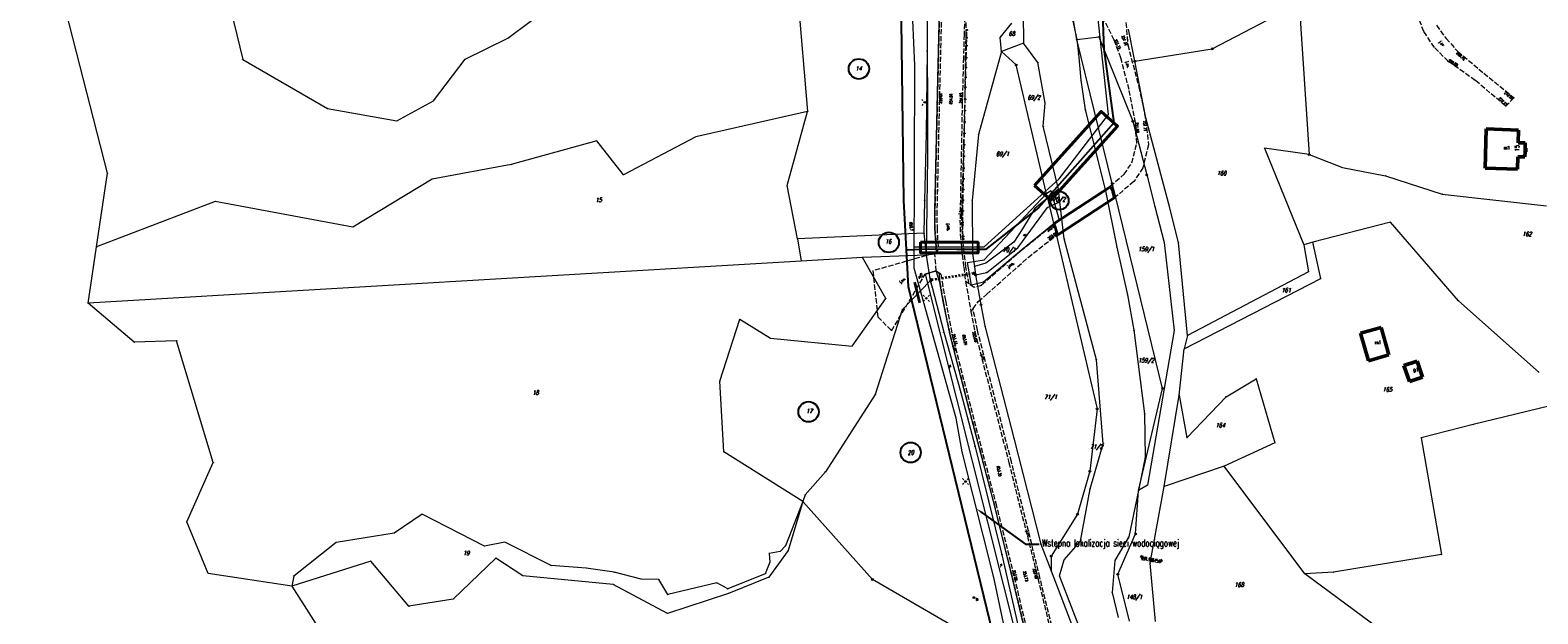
# Model space of a CAD drawing. Header units: metres. Extents: x 8389512 to 8390482, y 5507926 to 5510333.
# Tile 41 of 49: x 8389821 to 8390258, y 5509595 to 5509765. Entities that reach past the tile are written whole.
import ezdxf
from ezdxf import colors
from ezdxf.entities.mleader import LeaderData, LeaderLine
from ezdxf.enums import TextEntityAlignment as Align
from ezdxf.math import Vec2, Vec3

# ---------------------------------------------------------------- set-up
doc = ezdxf.new("R2010")
doc.units = ezdxf.units.M
doc.header["$MEASUREMENT"] = 0
for name, pattern in [('1', [0]), ('2_OTKJ', [2, 1.5, -0.5]), ('2_OTKM', [0]), ('2_OTKR', [0]), ('3_EGBB03', [0]), ('3_EGBS', [0]), ('3_EGBSG', [0]), ('3_EGBU_A', [0]), ('4_SULO', [0])]:
    doc.linetypes.add(name, pattern=pattern)
doc.layers.get('0').update_dxf_attribs({"color": 252, "linetype": 'CONTINUOUS', "lineweight": 100})
for name, color, linetype, lineweight in [('Dzialki', 252, '1', 18), ('EADTD_T_0', 252, 'CONTINUOUS', 25), ('EGBB_E_T_0', 252, 'CONTINUOUS', 20), ('EGBB_L_0', 252, '3_EGBU_A', 50), ('EGBE_L_3', 252, '3_EGBS', 18), ('Numery_dzialek', 252, 'CONTINUOUS', 13), ('OTK_E_T_0', 252, 'CONTINUOUS', 0), ('OTK_E_T_4', 252, 'CONTINUOUS', 0), ('OTK_L_0', 252, '2_OTKJ', 18), ('OTK_L_11', 252, 'CONTINUOUS', 18), ('OTK_L_5', 252, 'CONTINUOUS', 18), ('OTK_L_7', 252, '2_OTKM', 35), ('OTK_L_8', 252, 'CONTINUOUS', 35), ('OTR_T_0', 252, 'CONTINUOUS', 18), ('Oz działek', 3, 'CONTINUOUS', 25), ('PROJEKTOWANA KANALIZACJA', 1, 'CONTINUOUS', 25), ('PROJEKTOWANA WODA', 220, 'CONTINUOUS', 18), ('Punkty', 252, 'CONTINUOUS', 9), ('Rury osłonowe', 20, 'CONTINUOUS', 40), ('SUE_E_T_1', 252, 'CONTINUOUS', 0), ('SUE_T_3', 252, 'CONTINUOUS', 18), ('SUE_T_4', 252, 'CONTINUOUS', 18), ('SUL_L_1', 252, '4_SULO', 35), ('SUT_E_T_0', 252, 'CONTINUOUS', 0), ('SUT_T_0', 252, 'CONTINUOUS', 18), ('SUTR_T_0', 252, 'CONTINUOUS', 18)]:
    doc.layers.add(name, color=color, linetype=linetype, lineweight=lineweight)
doc.styles.get("Standard").update_dxf_attribs({"font": 'Simplex.SHX', "width": 0.75})

# ---------------------------------------------------------------- blocks, each defined once
blk = doc.blocks.new('GRO')
at = {"linetype": 'Continuous'}
blk.add_circle((0, 0), 0.045, dxfattribs=at)
blk = doc.blocks.new('GRT')
at = {"linetype": 'Continuous'}
blk.add_circle((0, 0), 0.25, dxfattribs=at)
blk = doc.blocks.new('2_OTRS')
at = {"linetype": 'Continuous'}
blk.add_circle((0, 0), 0.045, dxfattribs=at)
blk = doc.blocks.new('4_SUEO_W')
at = {"linetype": 'Continuous'}
for p, q in [((-0.53035, 0.53035), (-0.8839, 0.8839)), ((0.53035, 0.53035), (0.8839, 0.8839)), ((-0.53035, -0.53035), (-0.8839, -0.8839)), ((0.53035, -0.53035), (0.8839, -0.8839))]:
    blk.add_line(p, q, dxfattribs=at)
blk.add_circle((0, 0), 0.025, dxfattribs=at)
blk = doc.blocks.new('4_SUES')
at = {"linetype": 'Continuous'}
for p, q in [((0.5, 0.25), (-0.5, 0.25)), ((-0.5, 0.25), (-0.5, -0.25)), ((0.5, -0.25), (0.5, 0.25)), ((-0.5, -0.25), (0.5, -0.25))]:
    blk.add_line(p, q, dxfattribs=at)
blk = doc.blocks.new('4_SUPP')
at = {"linetype": 'Continuous'}
blk.add_circle((0, 0), 0.25, dxfattribs=at)
blk = doc.blocks.new('4_SUTK')
at = {"linetype": 'Continuous'}
for radius in [0.25, 0.225, 0.2, 0.175, 0.15, 0.125, 0.1, 0.075, 0.05, 0.025, 0.00715]:
    blk.add_circle((0, 0), radius, dxfattribs=at)
blk = doc.blocks.new('4_SUPS')
at = {"linetype": 'Continuous'}
blk.add_circle((0, 0), 0.0625, dxfattribs=at)

msp = doc.modelspace()

# ---------------------------------------------------------------- linework, layer by layer
at = {"layer": 'Dzialki'}
for p, q in [((8390124.35, 5509761.98), (8390114.81, 5509818.53)), ((8389843.16, 5509723.09), (8389820.73, 5509810.78)), ((8389875.53, 5509785.06), (8389882.41, 5509756.17)), ((8390043.23, 5509776.96), (8390046.28, 5509741.05)), ((8390080.95, 5509778.37), (8390080.94, 5509758.6)), ((8389959.31, 5509762.3), (8389972.27, 5509771.99)), ((8390163.68, 5509759.22), (8390188.85, 5509772.39)), ((8390188.85, 5509772.39), (8390191.79, 5509728.52)), ((8390102.17, 5509762.53), (8390105.49, 5509766.63)), ((8390108.82, 5509769.52), (8390108.91, 5509760.87)), ((8390122.69, 5509769.45), (8390124.35, 5509761.98)), ((8389946.96, 5509756.21), (8389959.31, 5509762.3)), ((8390102.5, 5509758.49), (8390102.17, 5509762.53)), ((8390124.35, 5509761.98), (8390130.78, 5509762.72)), ((8390134.65, 5509720.12), (8390124.35, 5509761.98)), ((8390124.35, 5509761.98), (8390124.83, 5509757.74)), ((8390130.78, 5509762.72), (8390140.63, 5509738.21)), ((8390141.18, 5509755.62), (8390139.39, 5509764.98)), ((8390080.94, 5509758.6), (8390080.7, 5509734.67)), ((8390102.5, 5509758.49), (8390095.85, 5509734.33)), ((8390108.91, 5509760.87), (8390102.5, 5509758.49)), ((8390106.79, 5509754.54), (8390102.5, 5509758.49)), ((8390113.1, 5509755.23), (8390108.91, 5509760.87)), ((8390124.83, 5509757.74), (8390125.53, 5509750.1)), ((8390141.18, 5509755.62), (8390163.68, 5509759.22)), ((8389882.41, 5509756.17), (8389906.96, 5509741.92)), ((8389937.73, 5509744.17), (8389946.96, 5509756.21)), ((8390115.88, 5509715.89), (8390106.79, 5509754.54)), ((8390115.2, 5509743.48), (8390113.1, 5509755.23)), ((8390144.36, 5509739.15), (8390141.18, 5509755.62)), ((8390125.53, 5509750.1), (8390126.82, 5509741.5)), ((8389906.96, 5509741.92), (8389927.14, 5509738.31)), ((8389927.14, 5509738.31), (8389937.73, 5509744.17)), ((8390046.28, 5509741.05), (8390013.89, 5509733.71)), ((8390040.35, 5509719.55), (8390046.28, 5509741.05)), ((8390114.65, 5509736.74), (8390115.2, 5509743.48)), ((8390126.82, 5509741.5), (8390132.69, 5509717.96)), ((8390119.02, 5509718.44), (8390114.65, 5509736.74)), ((8390140.63, 5509738.21), (8390144.64, 5509722.62)), ((8390151.04, 5509714.13), (8390144.36, 5509739.15)), ((8389985.11, 5509732.51), (8389960.25, 5509725.61)), ((8389992.83, 5509722.68), (8389985.11, 5509732.51)), ((8390013.89, 5509733.71), (8389992.83, 5509722.68)), ((8390080.7, 5509734.67), (8390080.22, 5509715.18)), ((8390095.85, 5509734.33), (8390094.03, 5509715.18)), ((8390191.79, 5509728.52), (8390178.81, 5509730.37)), ((8390178.81, 5509730.37), (8390190.21, 5509702.34)), ((8390191.79, 5509728.52), (8390201.49, 5509724.76)), ((8389840, 5509701.72), (8389843.16, 5509723.09)), ((8389960.25, 5509725.61), (8389937.35, 5509721.41)), ((8390144.64, 5509722.62), (8390147.01, 5509713.43)), ((8390201.49, 5509724.76), (8390213.89, 5509722.39)), ((8389937.35, 5509721.41), (8389914.39, 5509707.49)), ((8390043.35, 5509704.05), (8390040.35, 5509719.55)), ((8390119.02, 5509718.44), (8390115.88, 5509715.89)), ((8390119.48, 5509714.8), (8390119.02, 5509718.44)), ((8390135.56, 5509716.41), (8390134.65, 5509720.12)), ((8390213.89, 5509722.39), (8390230.39, 5509717.05)), ((8389874.45, 5509714.93), (8389840, 5509701.72)), ((8389914.39, 5509707.49), (8389874.45, 5509714.93)), ((8390080.22, 5509715.18), (8390080.04, 5509705.69)), ((8390094.03, 5509715.18), (8390094.09, 5509699.67)), ((8390115.88, 5509715.89), (8390112.18, 5509712.89)), ((8390115.88, 5509715.89), (8390116.46, 5509713.44)), ((8390116.46, 5509713.44), (8390119.48, 5509714.8)), ((8390120.75, 5509704.05), (8390119.48, 5509714.8)), ((8390132.69, 5509717.96), (8390135.97, 5509701.66)), ((8390149.28, 5509660.67), (8390135.56, 5509716.41)), ((8390153.87, 5509703), (8390151.04, 5509714.13)), ((8390230.39, 5509717.05), (8390260.65, 5509713.68)), ((8390107.26, 5509701.49), (8390115.91, 5509713.19)), ((8390112.18, 5509712.89), (8390108.61, 5509706.93)), ((8390115.91, 5509713.19), (8390116.46, 5509713.44)), ((8390116.46, 5509713.44), (8390118.45, 5509704.99)), ((8390147.01, 5509713.43), (8390149.7, 5509703.01)), ((8390080.04, 5509705.69), (8390043.35, 5509704.05)), ((8390080.04, 5509705.69), (8390080.65, 5509699.29)), ((8390108.61, 5509706.93), (8390106.07, 5509703.06)), ((8390215.38, 5509708.87), (8390192.87, 5509703.07)), ((8390235.15, 5509686.09), (8390215.38, 5509708.87)), ((8389837.58, 5509685.39), (8389840, 5509701.72)), ((8390043.35, 5509704.05), (8390044.4, 5509697.62)), ((8390106.07, 5509703.06), (8390097.95, 5509697.02)), ((8390098.25, 5509694.34), (8390107.26, 5509701.49)), ((8390118.45, 5509704.99), (8390130.28, 5509654.7)), ((8390130.04, 5509668.99), (8390120.75, 5509704.05)), ((8390135.97, 5509701.66), (8390139.1, 5509687.8)), ((8390149.7, 5509703.01), (8390152.61, 5509677.48)), ((8390156.5, 5509675.97), (8390153.87, 5509703)), ((8390192.87, 5509703.07), (8390190.21, 5509702.34)), ((8390190.21, 5509702.34), (8390191.56, 5509694.54)), ((8390195.14, 5509692.58), (8390192.87, 5509703.07)), ((8390044.4, 5509697.62), (8389837.58, 5509685.39)), ((8390062.16, 5509698.69), (8390044.4, 5509697.62)), ((8390080.65, 5509699.29), (8390062.16, 5509698.69)), ((8390068.96, 5509686.77), (8390062.16, 5509698.69)), ((8390080.65, 5509699.29), (8390081.79, 5509691.9)), ((8390094.09, 5509699.67), (8390094.68, 5509696.03)), ((8390097.95, 5509697.02), (8390094.68, 5509696.03)), ((8390094.68, 5509696.03), (8390095.01, 5509693.62)), ((8390095.01, 5509693.62), (8390098.25, 5509694.34)), ((8390095.01, 5509693.62), (8390096.57, 5509684.94)), ((8390155.54, 5509672.14), (8390195.14, 5509692.58)), ((8390191.56, 5509694.54), (8390156.5, 5509675.97)), ((8390081.79, 5509691.9), (8390073.75, 5509683.44)), ((8390081.79, 5509691.9), (8390082.42, 5509690.02)), ((8390082.42, 5509690.02), (8390085.77, 5509676.96)), ((8390139.1, 5509687.8), (8390140.96, 5509677.54)), ((8389850.92, 5509674.04), (8389837.58, 5509685.39)), ((8390059.18, 5509672.94), (8390068.96, 5509686.77)), ((8390073.75, 5509683.44), (8390065.92, 5509658.93)), ((8390096.57, 5509684.94), (8390097.68, 5509678.77)), ((8390258.51, 5509665.29), (8390235.15, 5509686.09)), ((8390020.81, 5509662.74), (8390026.62, 5509680.73)), ((8390026.62, 5509680.73), (8390035.48, 5509675.21)), ((8389863.22, 5509674.5), (8389850.92, 5509674.04)), ((8389873.86, 5509639.11), (8389863.22, 5509674.5)), ((8390035.48, 5509675.21), (8390059.18, 5509672.94)), ((8390085.77, 5509676.96), (8390090.73, 5509659.48)), ((8390097.68, 5509678.77), (8390106.14, 5509646.2)), ((8390140.96, 5509677.54), (8390144.03, 5509653.24)), ((8390152.61, 5509677.48), (8390144.87, 5509632.6)), ((8390156.5, 5509675.97), (8390155.54, 5509672.14)), ((8390154.07, 5509658.73), (8390155.54, 5509672.14)), ((8390132.04, 5509644.59), (8390130.04, 5509668.99)), ((8390022.01, 5509642.23), (8390020.81, 5509662.74)), ((8390167.67, 5509658.24), (8390176.41, 5509663.46)), ((8390176.41, 5509663.46), (8390181.82, 5509644.83)), ((8390065.92, 5509658.93), (8390051.43, 5509636.47)), ((8390090.73, 5509659.48), (8390094.86, 5509643.72)), ((8390142.23, 5509631.01), (8390149.28, 5509660.67)), ((8390149.7, 5509632.14), (8390154.07, 5509658.73)), ((8390154.07, 5509658.73), (8390156.27, 5509646.32)), ((8390156.27, 5509646.32), (8390167.67, 5509658.24)), ((8390268.27, 5509657.17), (8390239.35, 5509650.13)), ((8390130.28, 5509654.7), (8390128.16, 5509636.62)), ((8390144.03, 5509653.24), (8390144.19, 5509640.66)), ((8390239.35, 5509650.13), (8390224.31, 5509646.35)), ((8390106.14, 5509646.2), (8390113.96, 5509615.46)), ((8390128.22, 5509631.47), (8390132.04, 5509644.59)), ((8390181.82, 5509644.83), (8390167.09, 5509638.1)), ((8390224.31, 5509646.35), (8390230.18, 5509612.4)), ((8390044.89, 5509627.79), (8390022.01, 5509642.23)), ((8390094.86, 5509643.72), (8390102.65, 5509612.38)), ((8390144.19, 5509640.66), (8390142.23, 5509631.01)), ((8389866.21, 5509621.93), (8389873.86, 5509639.11)), ((8390051.43, 5509636.47), (8390045.59, 5509629.79)), ((8390128.16, 5509636.62), (8390124.58, 5509624.14)), ((8390167.09, 5509638.1), (8390149.7, 5509632.14)), ((8390190.56, 5509606.8), (8390167.09, 5509638.1)), ((8390125.4, 5509616.27), (8390128.22, 5509631.47)), ((8390142.23, 5509631.01), (8390139.42, 5509617.53)), ((8390141.44, 5509618.41), (8390142.23, 5509631.01)), ((8390144.87, 5509632.6), (8390142.23, 5509631.01)), ((8390145.64, 5509609.9), (8390149.7, 5509632.14)), ((8390044.89, 5509627.79), (8390039.87, 5509615)), ((8390044.89, 5509627.79), (8390040.64, 5509613.61)), ((8390045.59, 5509629.79), (8390044.89, 5509627.79)), ((8390065.08, 5509605.19), (8390044.89, 5509627.79)), ((8389934.45, 5509624.14), (8389926.33, 5509618.62)), ((8389952.56, 5509614.9), (8389934.45, 5509624.14)), ((8390124.58, 5509624.14), (8390116.95, 5509611.97)), ((8389872.42, 5509606.95), (8389866.21, 5509621.93)), ((8389926.33, 5509618.62), (8389909.49, 5509615.94)), ((8390136.27, 5509606.72), (8390141.44, 5509618.41)), ((8389909.49, 5509615.94), (8389897.2, 5509606.18)), ((8389958.44, 5509616.02), (8389952.56, 5509614.9)), ((8389971.86, 5509609.24), (8389958.44, 5509616.02)), ((8390040.64, 5509613.61), (8390035.05, 5509605.84)), ((8390038.32, 5509613.33), (8390035.1, 5509612.73)), ((8390039.87, 5509615), (8390038.32, 5509613.33)), ((8390113.96, 5509615.46), (8390116.92, 5509607.69)), ((8390120.75, 5509610.89), (8390125.4, 5509616.27)), ((8390139.42, 5509617.53), (8390135.4, 5509610.7)), ((8389919.55, 5509610.49), (8389896.64, 5509603.29)), ((8389930.63, 5509597.42), (8389919.55, 5509610.49)), ((8389955.86, 5509611.38), (8389943.48, 5509599.51)), ((8389963.67, 5509606.28), (8389955.86, 5509611.38)), ((8389982.06, 5509608.49), (8389971.86, 5509609.24)), ((8390035.34, 5509610.2), (8390033.99, 5509606.85)), ((8390035.1, 5509612.73), (8390035.34, 5509610.2)), ((8390102.65, 5509612.38), (8390107.3, 5509592.06)), ((8390116.95, 5509611.97), (8390116.92, 5509607.69)), ((8390119.39, 5509606.25), (8390120.75, 5509610.89)), ((8390135.4, 5509610.7), (8390134.64, 5509601.43)), ((8390147.24, 5509592.97), (8390145.64, 5509609.9)), ((8390230.18, 5509612.4), (8390198.8, 5509607.29)), ((8389896.64, 5509603.29), (8389872.42, 5509606.95)), ((8389897.2, 5509606.18), (8389896.64, 5509603.29)), ((8389989.91, 5509603.77), (8389963.67, 5509606.28)), ((8389990.18, 5509607.3), (8389982.06, 5509608.49)), ((8389998.01, 5509605.29), (8389990.18, 5509607.3)), ((8390003.15, 5509605.14), (8389998.01, 5509605.29)), ((8390005.68, 5509600.82), (8390003.15, 5509605.14)), ((8390033.99, 5509606.85), (8390023.12, 5509602.46)), ((8390035.05, 5509605.84), (8390023.31, 5509601.16)), ((8390092.71, 5509589.14), (8390065.08, 5509605.19)), ((8390116.92, 5509607.69), (8390126.6, 5509582.3)), ((8390126.76, 5509587.04), (8390119.39, 5509606.25)), ((8390139.7, 5509593.12), (8390136.27, 5509606.72)), ((8390198.8, 5509607.29), (8390190.56, 5509606.8)), ((8390230, 5509577.67), (8390190.56, 5509606.8)), ((8389896.64, 5509603.29), (8389942.04, 5509531.91)), ((8390005.59, 5509595.35), (8389989.91, 5509603.77)), ((8390023.31, 5509601.16), (8390005.59, 5509595.35)), ((8390019.91, 5509604.17), (8390005.68, 5509600.82)), ((8390023.12, 5509602.46), (8390019.91, 5509604.17)), ((8390134.64, 5509601.43), (8390136.35, 5509594.11)), ((8389943.48, 5509599.51), (8389930.63, 5509597.42))]:
    msp.add_line(p, q, dxfattribs=at)
at = {"layer": 'EGBB_L_0', "linetype": '3_EGBB03'}
for p, q in [((8390243.14, 5509735.96), (8390242.86, 5509724.63)), ((8390252.55, 5509735.66), (8390243.14, 5509735.96)), ((8390252.45, 5509731.96), (8390252.55, 5509735.66)), ((8390254.49, 5509731.91), (8390252.45, 5509731.96)), ((8390254.46, 5509730.39), (8390254.49, 5509731.91)), ((8390252.23, 5509724.3), (8390252.3, 5509727.92)), ((8390252.3, 5509727.92), (8390254.36, 5509727.87)), ((8390254.36, 5509727.87), (8390254.43, 5509729.36)), ((8390254.43, 5509729.36), (8390254.46, 5509730.39)), ((8390242.86, 5509724.63), (8390252.23, 5509724.3)), ((8390212.65, 5509678.38), (8390206.7, 5509676.71)), ((8390206.7, 5509676.71), (8390209, 5509668.67)), ((8390214.92, 5509670.4), (8390212.65, 5509678.38)), ((8390209, 5509668.67), (8390214.92, 5509670.4)), ((8390223.07, 5509668.58), (8390219.29, 5509667.31)), ((8390219.29, 5509667.31), (8390220.87, 5509662.61)), ((8390224.65, 5509663.88), (8390223.07, 5509668.58)), ((8390220.87, 5509662.61), (8390224.65, 5509663.88))]:
    msp.add_line(p, q, dxfattribs=at)
at = {"layer": 'EGBE_L_3', "linetype": '3_EGBS'}
for p, q in [((8390254.43, 5509729.36), (8390254.46, 5509730.39)), ((8390254.93, 5509729.35), (8390254.43, 5509729.36)), ((8390254.96, 5509730.37), (8390254.92, 5509729.35)), ((8390254.96, 5509730.37), (8390254.93, 5509729.35))]:
    msp.add_line(p, q, dxfattribs=at)
at = {"layer": 'EGBE_L_3', "linetype": '3_EGBSG'}
msp.add_line((8390254.46, 5509730.39), (8390254.96, 5509730.37), dxfattribs=at)
at = {"layer": 'EGBE_L_3', "linetype": '3_EGBS'}
msp.add_point((8390254.46, 5509730.39), dxfattribs=at)
at = {"layer": 'OTK_L_0', "linetype": '2_OTKJ'}
for p, q in [((8390135.24, 5509761.76), (8390123.46, 5509785.12)), ((8390084.56, 5509770.88), (8390083.95, 5509746.39)), ((8390085.16, 5509770.94), (8390084.54, 5509746.45)), ((8390138.32, 5509770.81), (8390139.13, 5509760.35)), ((8390225.08, 5509764.22), (8390222.04, 5509771.65)), ((8390091.85, 5509770.46), (8390091.68, 5509763.32)), ((8390092.29, 5509763.36), (8390092.31, 5509770.32)), ((8390091.68, 5509763.32), (8390091.47, 5509756.65)), ((8390092.1, 5509756.63), (8390092.29, 5509763.36)), ((8390228.13, 5509759.63), (8390225.08, 5509764.22)), ((8390228.73, 5509766.07), (8390231.52, 5509762.23)), ((8390231.52, 5509762.23), (8390234.9, 5509758.44)), ((8390137.13, 5509756.57), (8390135.24, 5509761.76)), ((8390139.13, 5509760.35), (8390142.39, 5509748.24)), ((8390232.06, 5509755.61), (8390228.13, 5509759.63)), ((8390234.9, 5509758.44), (8390242.45, 5509752.16)), ((8390091.47, 5509756.65), (8390091.13, 5509743.39)), ((8390091.95, 5509743.5), (8390092.1, 5509756.63)), ((8390139.54, 5509747.45), (8390137.13, 5509756.57)), ((8390239.98, 5509750.06), (8390232.06, 5509755.61)), ((8390248.83, 5509742.6), (8390239.98, 5509750.06)), ((8390242.45, 5509752.16), (8390251.17, 5509745.01)), ((8390083.95, 5509746.39), (8390083.21, 5509712.21)), ((8390084.54, 5509746.45), (8390083.79, 5509712.24)), ((8390141.4, 5509737.82), (8390139.54, 5509747.45)), ((8390142.39, 5509748.24), (8390144.42, 5509738.33)), ((8390251.17, 5509745.01), (8390248.83, 5509742.6)), ((8390091.13, 5509743.39), (8390090.6, 5509715.37)), ((8390091.14, 5509715.45), (8390091.95, 5509743.5)), ((8390141.74, 5509731.78), (8390141.4, 5509737.82)), ((8390144.42, 5509738.33), (8390145.16, 5509731.36)), ((8390140.36, 5509726.13), (8390141.74, 5509731.78)), ((8390145.16, 5509731.36), (8390143.52, 5509724.69)), ((8390134.07, 5509719.39), (8390138.1, 5509722.8)), ((8390138.1, 5509722.8), (8390140.36, 5509726.13)), ((8390143.52, 5509724.69), (8390140.96, 5509720.67)), ((8390135.05, 5509716.17), (8390134.07, 5509719.39)), ((8390140.96, 5509720.67), (8390135.41, 5509716.11)), ((8390090.6, 5509715.37), (8390090.48, 5509709.53)), ((8390091.02, 5509709.57), (8390091.14, 5509715.45)), ((8390135.41, 5509716.11), (8390135.05, 5509716.17)), ((8390083.21, 5509712.21), (8390083.23, 5509707.05)), ((8390083.79, 5509712.24), (8390083.82, 5509707.17)), ((8390090.48, 5509709.53), (8390090.57, 5509705.3)), ((8390091.18, 5509705.41), (8390091.02, 5509709.57)), ((8390083.23, 5509707.05), (8390083.63, 5509700.31)), ((8390083.82, 5509707.17), (8390084.14, 5509701.05)), ((8390090.57, 5509705.3), (8390090.94, 5509701.47)), ((8390091.52, 5509701.66), (8390091.18, 5509705.41)), ((8390117.03, 5509707.77), (8390108.44, 5509700.82)), ((8390110.25, 5509698.64), (8390118.81, 5509705.47)), ((8390117.82, 5509708.56), (8390117.03, 5509707.77)), ((8390118.81, 5509705.47), (8390117.82, 5509708.56)), ((8390084.14, 5509701.05), (8390083.19, 5509699.66)), ((8390083.63, 5509700.31), (8390084.14, 5509701.05)), ((8390090.94, 5509701.47), (8390091.57, 5509695.8)), ((8390092.22, 5509695.88), (8390091.52, 5509701.66)), ((8390108.44, 5509700.82), (8390096.69, 5509690.55)), ((8390080.68, 5509699.2), (8390065.18, 5509694.78)), ((8390083.19, 5509699.66), (8390080.68, 5509699.2)), ((8390083.6, 5509694.76), (8390083.19, 5509699.66)), ((8390098.18, 5509687.96), (8390110.25, 5509698.64)), ((8390065.18, 5509694.78), (8390066.65, 5509681.45)), ((8390070.65, 5509677.39), (8390080.37, 5509693.81)), ((8390080.37, 5509693.81), (8390083.6, 5509694.76)), ((8390083.6, 5509694.76), (8390084.94, 5509693.81)), ((8390084.94, 5509693.81), (8390084.34, 5509694.24)), ((8390084.34, 5509694.24), (8390084.67, 5509691.44)), ((8390084.94, 5509693.81), (8390085.28, 5509691.59)), ((8390091.57, 5509695.8), (8390092.12, 5509691.64)), ((8390093.1, 5509690.98), (8390092.22, 5509695.88)), ((8390084.67, 5509691.44), (8390085.59, 5509685.89)), ((8390085.28, 5509691.59), (8390086.25, 5509686.14)), ((8390093.1, 5509690.98), (8390092.12, 5509691.64)), ((8390092.12, 5509691.64), (8390093.65, 5509683)), ((8390094.56, 5509689.99), (8390093.1, 5509690.98)), ((8390096.69, 5509690.55), (8390094.56, 5509689.99)), ((8390095.79, 5509685.84), (8390098.18, 5509687.96)), ((8390085.59, 5509685.89), (8390087.6, 5509676.12)), ((8390086.25, 5509686.14), (8390088.17, 5509676.32)), ((8390094.26, 5509683.81), (8390093.65, 5509683)), ((8390094.26, 5509683.81), (8390095.79, 5509685.84)), ((8390095.54, 5509677.53), (8390094.26, 5509683.81)), ((8390066.65, 5509681.45), (8390070.65, 5509677.39)), ((8390093.65, 5509683), (8390094.81, 5509677.12)), ((8390087.6, 5509676.12), (8390093.07, 5509654.92)), ((8390088.17, 5509676.32), (8390093.61, 5509655.14)), ((8390094.81, 5509677.12), (8390104.69, 5509639.12)), ((8390105.4, 5509639.36), (8390095.54, 5509677.53)), ((8390093.07, 5509654.92), (8390100.35, 5509627.11)), ((8390093.61, 5509655.14), (8390100.85, 5509627.31)), ((8390104.69, 5509639.12), (8390113.09, 5509605.5)), ((8390113.67, 5509605.72), (8390105.4, 5509639.36)), ((8390100.35, 5509627.11), (8390105.22, 5509607.51)), ((8390100.85, 5509627.31), (8390105.74, 5509607.78)), ((8390105.22, 5509607.51), (8390112.31, 5509578.13)), ((8390105.74, 5509607.78), (8390112.82, 5509578.32)), ((8390113.09, 5509605.5), (8390120.66, 5509574.14)), ((8390121.44, 5509574.25), (8390113.67, 5509605.72))]:
    msp.add_line(p, q, dxfattribs=at)
at = {"layer": 'OTK_L_11', "linetype": '2_OTKJ'}
for p, q in [((8390092.41, 5509760.29), (8390092.44, 5509762.32)), ((8390092.45, 5509762.54), (8390092.48, 5509764.57)), ((8390092.31, 5509756.79), (8390092.4, 5509759.94)), ((8390092.14, 5509751.1), (8390092.22, 5509753.67)), ((8390092.23, 5509753.95), (8390092.3, 5509756.52)), ((8390092.06, 5509748.26), (8390092.13, 5509750.83)), ((8390091.91, 5509741.46), (8390091.98, 5509744.44)), ((8390091.98, 5509744.76), (8390092.05, 5509747.91)), ((8390091.85, 5509738.15), (8390091.91, 5509741.14)), ((8390091.78, 5509734.85), (8390091.84, 5509737.83)), ((8390091.71, 5509731.54), (8390091.77, 5509734.53)), ((8390091.57, 5509724.74), (8390091.64, 5509727.89)), ((8390091.64, 5509728.24), (8390091.7, 5509731.22)), ((8390091.51, 5509721.64), (8390091.57, 5509724.44)), ((8390091.39, 5509715.45), (8390091.44, 5509718.24)), ((8390091.45, 5509718.55), (8390091.5, 5509721.34)), ((8390091.32, 5509712.35), (8390091.38, 5509715.15)), ((8390091.29, 5509708.85), (8390091.32, 5509712)), ((8390091.28, 5509708.28), (8390091.29, 5509708.79)), ((8390091.41, 5509704.78), (8390091.29, 5509707.93)), ((8390091.43, 5509704.21), (8390091.41, 5509704.73))]:
    msp.add_line(p, q, dxfattribs=at)
for centre in [(8390092.44, 5509762.43), (8390092.48, 5509764.68), (8390092.41, 5509760.12), (8390092.41, 5509760.12), (8390092.22, 5509753.81), (8390092.31, 5509756.65), (8390092.14, 5509750.97), (8390091.98, 5509744.6), (8390092.05, 5509748.09), (8390092.05, 5509748.09), (8390091.91, 5509741.3), (8390091.84, 5509737.99), (8390091.71, 5509731.38), (8390091.78, 5509734.69), (8390091.64, 5509728.07), (8390091.64, 5509728.07), (8390091.57, 5509724.59), (8390091.45, 5509718.39), (8390091.51, 5509721.49), (8390091.38, 5509715.3), (8390091.32, 5509712.18), (8390091.32, 5509712.18), (8390091.28, 5509708.11), (8390091.28, 5509708.11), (8390091.29, 5509708.82), (8390091.41, 5509704.75), (8390091.44, 5509704.04)]:
    msp.add_circle(centre, 0.17, dxfattribs=at)
at = {"layer": 'OTK_L_5', "linetype": '2_OTKR'}
for p, q in [((8390080.87, 5509795.87), (8390081.07, 5509727.85)), ((8390083.95, 5509746.39), (8390084.56, 5509770.88)), ((8390083.21, 5509712.21), (8390083.95, 5509746.39)), ((8390081.07, 5509727.85), (8390080.68, 5509699.2)), ((8390097.46, 5509697.97), (8390115.62, 5509717.25)), ((8390115.62, 5509717.25), (8390116.85, 5509718.12)), ((8390116.85, 5509718.12), (8390119.24, 5509709.49)), ((8390083.23, 5509707.05), (8390083.21, 5509712.21)), ((8390119.24, 5509709.49), (8390117.82, 5509708.56)), ((8390083.63, 5509700.31), (8390083.23, 5509707.05)), ((8390117.82, 5509708.56), (8390108.43, 5509700.83)), ((8390108.43, 5509700.83), (8390097.32, 5509691.54)), ((8390080.68, 5509699.2), (8390083.63, 5509700.31)), ((8390092.69, 5509697.19), (8390097.46, 5509697.97)), ((8390093.84, 5509690.61), (8390092.69, 5509697.19)), ((8390083.6, 5509694.76), (8390080.37, 5509693.81)), ((8390080.37, 5509693.81), (8390112.98, 5509563.91)), ((8390084.67, 5509691.44), (8390083.6, 5509694.76)), ((8390085.59, 5509685.89), (8390084.67, 5509691.44)), ((8390097.32, 5509691.54), (8390093.84, 5509690.61)), ((8390087.6, 5509676.12), (8390085.59, 5509685.89)), ((8390093.07, 5509654.92), (8390087.6, 5509676.12)), ((8390100.35, 5509627.11), (8390093.07, 5509654.92)), ((8390105.22, 5509607.51), (8390100.35, 5509627.11)), ((8390112.31, 5509578.13), (8390105.22, 5509607.51))]:
    msp.add_line(p, q, dxfattribs=at)
at = {"layer": 'OTK_L_7', "linetype": '2_OTKM'}
for p, q in [((8390117.82, 5509708.56), (8390134.26, 5509719.26)), ((8390134.26, 5509719.26), (8390135.41, 5509716.11)), ((8390135.41, 5509716.11), (8390118.9, 5509705.21)), ((8390118.9, 5509705.21), (8390117.82, 5509708.56))]:
    msp.add_line(p, q, dxfattribs=at)
at = {"layer": 'OTK_L_8', "linetype": '2_OTKJ'}
for p, q in [((8390082.25, 5509692.13), (8390081.85, 5509692.42)), ((8390082.25, 5509692.13), (8390081.96, 5509691.73)), ((8390082.74, 5509692.21), (8390082.25, 5509692.13)), ((8390083.72, 5509692.36), (8390083.23, 5509692.28)), ((8390084.69, 5509692.5), (8390084.2, 5509692.43)), ((8390085.66, 5509692.65), (8390085.18, 5509692.58)), ((8390086.64, 5509692.8), (8390086.15, 5509692.73)), ((8390087.61, 5509692.95), (8390087.12, 5509692.88)), ((8390088.58, 5509693.1), (8390088.1, 5509693.03)), ((8390089.56, 5509693.25), (8390089.07, 5509693.18)), ((8390090.53, 5509693.4), (8390090.04, 5509693.33)), ((8390091.5, 5509693.55), (8390091.01, 5509693.48)), ((8390092.47, 5509693.7), (8390091.99, 5509693.63)), ((8390093.45, 5509693.85), (8390092.96, 5509693.78)), ((8390094.42, 5509694), (8390093.93, 5509693.93)), ((8390094.71, 5509694.4), (8390094.42, 5509694)), ((8390094.82, 5509693.71), (8390094.42, 5509694)), ((8390143.23, 5509611.71), (8390142.82, 5509611.44)), ((8390143.23, 5509611.71), (8390142.95, 5509612.12)), ((8390143.72, 5509611.62), (8390143.23, 5509611.71)), ((8390144.73, 5509611.42), (8390144.22, 5509611.52)), ((8390145.74, 5509611.23), (8390145.23, 5509611.32)), ((8390146.75, 5509611.03), (8390146.24, 5509611.13)), ((8390147.75, 5509610.83), (8390147.25, 5509610.93)), ((8390148.76, 5509610.64), (8390148.26, 5509610.74)), ((8390149.17, 5509610.91), (8390148.76, 5509610.64)), ((8390149.04, 5509610.23), (8390148.76, 5509610.64))]:
    msp.add_line(p, q, dxfattribs=at)
at = {"layer": 'Oz działek', "linetype": 'Continuous'}
for centre, radius in [((8390061.16, 5509753.39), 2.94), ((8390119.32, 5509715.17), 2.65), ((8390069.84, 5509703.05), 2.94), ((8390046.55, 5509653.87), 2.94), ((8390076.16, 5509642.04), 2.94)]:
    msp.add_circle(centre, radius, dxfattribs=at)
at = {"layer": 'PROJEKTOWANA KANALIZACJA', "linetype": 'Continuous'}
for p, q in [((8390128.86, 5509845.04), (8390132.21, 5509759.15)), ((8390074.22, 5509715.23), (8390073.06, 5509796.26)), ((8390132.21, 5509759.15), (8390135.14, 5509737.73)), ((8390135.14, 5509737.73), (8390113.23, 5509713.03)), ((8390075.51, 5509690.14), (8390074.22, 5509715.23)), ((8390113.23, 5509713.03), (8390097.93, 5509700.99)), ((8390081.25, 5509701.07), (8390074.97, 5509700.75)), ((8390089.59, 5509700.99), (8390081.25, 5509701.07)), ((8390097.93, 5509700.99), (8390089.59, 5509700.99)), ((8390104.06, 5509572.95), (8390075.51, 5509690.14))]:
    msp.add_line(p, q, dxfattribs=at)
at = {"layer": 'PROJEKTOWANA WODA', "linetype": 'Continuous'}
for p, q in [((8390077.41, 5509754.42), (8390075.16, 5509805.36)), ((8390133.61, 5509740.16), (8390126.77, 5509802)), ((8390077.17, 5509695.56), (8390077.41, 5509754.42)), ((8390119.25, 5509721.49), (8390133.61, 5509740.16)), ((8390097.54, 5509701.73), (8390119.25, 5509721.49)), ((8390077.19, 5509701.73), (8390097.54, 5509701.73)), ((8390089.35, 5509652.02), (8390077.17, 5509695.56)), ((8390091.16, 5509642.22), (8390089.35, 5509652.02)), ((8390100.32, 5509605.81), (8390091.16, 5509642.22)), ((8390113.01, 5509545.24), (8390100.23, 5509606.23))]:
    msp.add_line(p, q, dxfattribs=at)
at = {"layer": 'Rury osłonowe', "linetype": 'Continuous', "lineweight": 40}
for points in [[(8390112.08, 5509719.51), (8390131.45, 5509741.05), (8390136.19, 5509736.79), (8390116.82, 5509715.25)], [(8390079.05, 5509703.1), (8390079.05, 5509700), (8390095.74, 5509700), (8390095.74, 5509703.1)]]:
    msp.add_lwpolyline(points, close=True, dxfattribs=at)
at = {"layer": 'SUL_L_1', "linetype": '4_SULO'}
msp.add_line((8390078.85, 5509685.46), (8390077.41, 5509691.48), dxfattribs=at)

# ---------------------------------------------------------------- block references
at = {"layer": 'OTR_T_0'}
for p in [(8390135.24, 5509761.76), (8390139.13, 5509760.35), (8390234.9, 5509758.44), (8390232.06, 5509755.61), (8390084.54, 5509746.45), (8390251.17, 5509745.01), (8390087.84, 5509743.18), (8390091.13, 5509743.39), (8390248.83, 5509742.6), (8390141.4, 5509737.82), (8390144.42, 5509738.33), (8390117.82, 5509708.56), (8390118.81, 5509705.47), (8390088.17, 5509676.32), (8390091.54, 5509676.16), (8390094.81, 5509677.12), (8390101.54, 5509638.06), (8390143.23, 5509611.71), (8390148.76, 5509610.64), (8390105.74, 5509607.78), (8390109.89, 5509604.64), (8390113.09, 5509605.5)]:
    msp.add_blockref('2_OTRS', p, dxfattribs=at)
at = {"layer": 'Punkty'}
for name, p in [('GRO', (8389959.31, 5509762.3)), ('GRO', (8390102.17, 5509762.53)), ('GRO', (8390124.35, 5509761.98)), ('GRO', (8390130.78, 5509762.72)), ('GRO', (8390080.94, 5509758.6)), ('GRO', (8390102.5, 5509758.49)), ('GRO', (8390108.91, 5509760.87)), ('GRO', (8390124.83, 5509757.74)), ('GRT', (8390163.68, 5509759.22)), ('GRO', (8389882.41, 5509756.17)), ('GRO', (8389946.96, 5509756.21)), ('GRT', (8390106.79, 5509754.54)), ('GRO', (8390113.1, 5509755.23)), ('GRT', (8390141.18, 5509755.62)), ('GRO', (8390125.53, 5509750.1)), ('GRO', (8389906.96, 5509741.92)), ('GRO', (8389937.73, 5509744.17)), ('GRO', (8390046.28, 5509741.05)), ('GRO', (8390115.2, 5509743.48)), ('GRO', (8390126.82, 5509741.5)), ('GRO', (8389927.14, 5509738.31)), ('GRO', (8390114.65, 5509736.74)), ('GRT', (8390140.63, 5509738.21)), ('GRO', (8390144.36, 5509739.15)), ('GRO', (8389985.11, 5509732.51)), ('GRO', (8390013.89, 5509733.71)), ('GRO', (8390080.7, 5509734.67)), ('GRO', (8390095.85, 5509734.33)), ('GRO', (8390178.81, 5509730.37)), ('GRT', (8390191.79, 5509728.52)), ('GRO', (8389843.16, 5509723.09)), ('GRO', (8389960.25, 5509725.61)), ('GRO', (8389992.83, 5509722.68)), ('GRT', (8390144.64, 5509722.62)), ('GRO', (8390201.49, 5509724.76)), ('GRO', (8389937.35, 5509721.41)), ('GRO', (8390040.35, 5509719.55)), ('GRO', (8390119.02, 5509718.44)), ('GRT', (8390134.65, 5509720.12)), ('GRO', (8390213.89, 5509722.39)), ('GRO', (8389874.45, 5509714.93)), ('GRO', (8390080.22, 5509715.18)), ('GRO', (8390094.03, 5509715.18)), ('GRO', (8390115.88, 5509715.89)), ('GRO', (8390119.48, 5509714.8)), ('GRO', (8390132.69, 5509717.96)), ('GRT', (8390135.56, 5509716.41)), ('GRO', (8390151.04, 5509714.13)), ('GRO', (8390230.39, 5509717.05)), ('GRO', (8390112.18, 5509712.89)), ('GRO', (8390115.91, 5509713.19)), ('GRO', (8390116.46, 5509713.44)), ('GRO', (8390147.01, 5509713.43)), ('GRO', (8389914.39, 5509707.49)), ('GRO', (8390080.04, 5509705.69)), ('GRO', (8390108.61, 5509706.93)), ('GRT', (8390118.45, 5509704.99)), ('GRO', (8390215.38, 5509708.87)), ('GRO', (8389840, 5509701.72)), ('GRO', (8390043.35, 5509704.05)), ('GRO', (8390106.07, 5509703.06)), ('GRO', (8390107.26, 5509701.49)), ('GRO', (8390120.75, 5509704.05)), ('GRO', (8390135.97, 5509701.66)), ('GRO', (8390149.7, 5509703.01)), ('GRO', (8390153.87, 5509703)), ('GRO', (8390190.21, 5509702.34)), ('GRO', (8390192.87, 5509703.07)), ('GRO', (8390044.4, 5509697.62)), ('GRO', (8390062.16, 5509698.69)), ('GRO', (8390080.65, 5509699.29)), ('GRO', (8390094.09, 5509699.67)), ('GRO', (8390097.95, 5509697.02)), ('GRO', (8390081.79, 5509691.9)), ('GRO', (8390094.68, 5509696.03)), ('GRT', (8390095.01, 5509693.62)), ('GRO', (8390098.25, 5509694.34)), ('GRO', (8390191.56, 5509694.54)), ('GRO', (8390195.14, 5509692.58)), ('GRO', (8390082.42, 5509690.02)), ('GRO', (8390139.1, 5509687.8)), ('GRO', (8389837.58, 5509685.39)), ('GRO', (8390068.96, 5509686.77)), ('GRO', (8390073.75, 5509683.44)), ('GRT', (8390096.57, 5509684.94)), ('GRO', (8390235.15, 5509686.09)), ('GRO', (8390026.62, 5509680.73)), ('GRO', (8390097.68, 5509678.77)), ('GRO', (8389863.22, 5509674.5)), ('GRO', (8390035.48, 5509675.21)), ('GRO', (8390085.77, 5509676.96)), ('GRO', (8390140.96, 5509677.54)), ('GRO', (8390152.61, 5509677.48)), ('GRO', (8390156.5, 5509675.97)), ('GRO', (8389850.92, 5509674.04)), ('GRO', (8390059.18, 5509672.94)), ('GRO', (8390155.54, 5509672.14)), ('GRO', (8390130.04, 5509668.99)), ('GRO', (8390020.81, 5509662.74)), ('GRO', (8390176.41, 5509663.46)), ('GRO', (8390065.92, 5509658.93)), ('GRO', (8390090.73, 5509659.48)), ('GRT', (8390149.28, 5509660.67)), ('GRO', (8390154.07, 5509658.73)), ('GRO', (8390167.67, 5509658.24)), ('GRT', (8390130.28, 5509654.7)), ('GRO', (8390144.03, 5509653.24)), ('GRO', (8390239.35, 5509650.13)), ('GRO', (8390106.14, 5509646.2)), ('GRO', (8390132.04, 5509644.59)), ('GRO', (8390156.27, 5509646.32)), ('GRO', (8390181.82, 5509644.83)), ('GRO', (8390224.31, 5509646.35)), ('GRO', (8390022.01, 5509642.23)), ('GRO', (8390094.86, 5509643.72)), ('GRO', (8390144.19, 5509640.66)), ('GRO', (8389873.86, 5509639.11)), ('GRO', (8390051.43, 5509636.47)), ('GRT', (8390128.16, 5509636.62)), ('GRO', (8390167.09, 5509638.1)), ('GRO', (8390128.22, 5509631.47)), ('GRO', (8390142.23, 5509631.01)), ('GRO', (8390144.87, 5509632.6)), ('GRO', (8390149.7, 5509632.14)), ('GRO', (8390044.89, 5509627.79)), ('GRO', (8390045.59, 5509629.79)), ('GRO', (8389866.21, 5509621.93)), ('GRO', (8389934.45, 5509624.14)), ('GRT', (8390124.58, 5509624.14)), ('GRO', (8389926.33, 5509618.62)), ('GRO', (8390139.42, 5509617.53)), ('GRT', (8390141.44, 5509618.41)), ('GRO', (8389909.49, 5509615.94)), ('GRO', (8389952.56, 5509614.9)), ('GRO', (8389958.44, 5509616.02)), ('GRO', (8390038.32, 5509613.33)), ('GRO', (8390039.87, 5509615)), ('GRO', (8390040.64, 5509613.61)), ('GRO', (8390113.96, 5509615.46)), ('GRO', (8390125.4, 5509616.27)), ('GRO', (8389919.55, 5509610.49)), ('GRO', (8389955.86, 5509611.38)), ('GRO', (8389971.86, 5509609.24)), ('GRO', (8390035.1, 5509612.73)), ('GRO', (8390035.34, 5509610.2)), ('GRO', (8390102.65, 5509612.38)), ('GRT', (8390116.95, 5509611.97)), ('GRO', (8390120.75, 5509610.89)), ('GRO', (8390135.4, 5509610.7)), ('GRO', (8390145.64, 5509609.9)), ('GRO', (8390230.18, 5509612.4)), ('GRO', (8389872.42, 5509606.95)), ('GRO', (8389897.2, 5509606.18)), ('GRO', (8389963.67, 5509606.28)), ('GRO', (8389982.06, 5509608.49)), ('GRO', (8389990.18, 5509607.3)), ('GRO', (8389998.01, 5509605.29)), ('GRO', (8390003.15, 5509605.14)), ('GRO', (8390033.99, 5509606.85)), ('GRO', (8390035.05, 5509605.84)), ('GRT', (8390065.08, 5509605.19)), ('GRO', (8390116.92, 5509607.69)), ('GRO', (8390119.39, 5509606.25)), ('GRT', (8390136.27, 5509606.72)), ('GRO', (8390190.56, 5509606.8)), ('GRO', (8390198.8, 5509607.29)), ('GRO', (8389896.64, 5509603.29)), ('GRO', (8389989.91, 5509603.77)), ('GRO', (8390005.68, 5509600.82)), ('GRO', (8390019.91, 5509604.17)), ('GRO', (8390023.12, 5509602.46)), ('GRO', (8390023.31, 5509601.16)), ('GRO', (8390134.64, 5509601.43)), ('GRO', (8389930.63, 5509597.42)), ('GRO', (8389943.48, 5509599.51)), ('GRO', (8390005.59, 5509595.35))]:
    msp.add_blockref(name, p, dxfattribs=at)
at = {"layer": 'SUE_T_3'}
for name, p in [('4_SUEO_W', (8390080.28, 5509743.68)), ('4_SUPP', (8390080.28, 5509743.68)), ('4_SUEO_W', (8390080.73, 5509686.81)), ('4_SUPP', (8390080.73, 5509686.81)), ('4_SUEO_W', (8390092.09, 5509633.62)), ('4_SUPP', (8390092.09, 5509633.62))]:
    msp.add_blockref(name, p, dxfattribs=at)
at = {"layer": 'SUE_T_4', "rotation": 277.7986391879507}
msp.add_blockref('4_SUES', (8390079.25, 5509693.47), dxfattribs=at)
at = {"layer": 'SUT_T_0'}
msp.add_blockref('4_SUTK', (8390094.52, 5509599.93), dxfattribs=at)
at = {"layer": 'SUTR_T_0'}
msp.add_blockref('4_SUPS', (8390076.25, 5509708.84), dxfattribs=at)

# ---------------------------------------------------------------- texts
at = {"layer": 'EADTD_T_0', "width": 0.7}
msp.add_text('15', height=1.25, rotation=91.6366, dxfattribs=at).set_placement((8390252.73, 5509730.42), align=Align.CENTER)
at = {"layer": 'EGBB_E_T_0', "width": 0.7}
for s, p in [('m1', (8390248.16, 5509730)), ('m1', (8390210.82, 5509673.54)), ('g1', (8390221.97, 5509665.6))]:
    msp.add_text(s, height=1, dxfattribs=at).set_placement(p)
at = {"layer": 'Numery_dzialek', "oblique": 15, "width": 0.7}
for s, p in [('68', (8390104.58, 5509764.24)), ('14', (8390060.15, 5509754.14)), ('160', (8390164.99, 5509723.76)), ('15', (8389984.72, 5509715.98)), ('70/2', (8390117.3, 5509716.14)), ('162', (8390253.58, 5509706.1)), ('16', (8390068.71, 5509703.92)), ('159/1', (8390142.15, 5509701.71)), ('161', (8390183.74, 5509689.79)), ('18', (8389966.42, 5509660.06)), ('165', (8390213.08, 5509660.96)), ('17', (8390045.82, 5509654.75)), ('164', (8390164.62, 5509650.6)), ('20', (8390075.27, 5509642.66)), ('19', (8389946.32, 5509613.48)), ('148/1', (8390138.68, 5509600.76)), ('168', (8390170.07, 5509604.28))]:
    msp.add_text(s, height=1.25, dxfattribs=at).set_placement(p, align=Align.TOP_LEFT)
for s, p in [('69/2', (8390111.92, 5509745.01)), ('69/1', (8390102.82, 5509728.63)), ('70/1', (8390104.71, 5509700.79)), ('159/2', (8390144.46, 5509668.71)), ('71/1', (8390116.75, 5509658.07)), ('71/2', (8390130.09, 5509643.66))]:
    msp.add_text(s, height=1.25, dxfattribs=at).set_placement(p, align=Align.MIDDLE)
at = {"layer": 'OTK_E_T_0', "lineweight": 9, "width": 0.7}
for s, rotation, p in [('j.zw.', 310.4095, (8390230.3, 5509760.59)), ('j.zw.', 284.9314, (8390139.04, 5509754.62)), ('j.zw.', 89.2079, (8390090.7, 5509712.14)), ('j.mb.', 274.1596, (8390086.99, 5509707.42)), ('j.mb.', 36.2026, (8390105.31, 5509696.41)), ('j.zw.', 42.4266, (8390073.81, 5509691.95)), ('j.zw.', 284.9536, (8390088.98, 5509672.18)), ('j.zw.', 287.5256, (8390097.16, 5509669.61)), ('j.zw.', 286.7388, (8390110.22, 5509618.39))]:
    msp.add_text(s, height=0.75, rotation=rotation, dxfattribs=at).set_placement(p, align=Align.MIDDLE)
at = {"layer": 'OTK_E_T_4', "lineweight": 9, "width": 0.7}
for rotation, p in [(43.1984, (8390109.18, 5509705.35)), (284.3373, (8390087.77, 5509667)), (284.1151, (8390102.56, 5509609.29))]:
    msp.add_text('w.', height=0.75, rotation=rotation, dxfattribs=at).set_placement(p, align=Align.MIDDLE)
at = {"layer": 'OTR_T_0', "lineweight": 9, "width": 0.7}
for s, rotation, p in [('251.15', 295.6469, (8390135.24, 5509761.76)), ('269.08', 329.1472, (8390232.06, 5509755.61)), ('254.83', 88.5312, (8390091.13, 5509743.39)), ('251.62', 274.806, (8390141.4, 5509737.82)), ('253.33', 284.4048, (8390088.17, 5509676.32)), ('253.58', 283.5134, (8390105.74, 5509607.78))]:
    msp.add_text(s, height=0.75, rotation=rotation, dxfattribs=at).set_placement(p)
for s, rotation, p in [('251.32', 290.8475, (8390139.13, 5509760.35)), ('255.01', 88.7441, (8390084.54, 5509746.45)), ('272.00', 322.1282, (8390251.17, 5509745.01)), ('252.06', 39.6763, (8390117.82, 5509708.56)), ('251.31', 348.9951, (8390148.76, 5509610.64)), ('253.65', 284.0282, (8390113.09, 5509605.5))]:
    msp.add_text(s, height=0.75, rotation=rotation, dxfattribs=at).set_placement(p, align=Align.TOP_RIGHT)
for s, rotation, p in [('269.16', 316.9931, (8390234.9, 5509758.44)), ('251.71', 273.7473, (8390144.42, 5509738.33)), ('253.08', 284.5742, (8390094.81, 5509677.12)), ('251.15', 348.9951, (8390143.23, 5509611.71))]:
    msp.add_text(s, height=0.75, rotation=rotation, dxfattribs=at).set_placement(p, align=Align.TOP_LEFT)
for s, rotation, p in [('254.92', 89.3051, (8390087.84, 5509743.18)), ('253.24', 283.2372, (8390091.54, 5509676.16)), ('253.35', 282.3757, (8390101.54, 5509638.06))]:
    msp.add_text(s, height=0.75, rotation=rotation, dxfattribs=at).set_placement(p, align=Align.MIDDLE_LEFT)
for s, rotation, p in [('272.23', 317.1581, (8390248.83, 5509742.6)), ('252.00', 34.2406, (8390118.81, 5509705.47))]:
    msp.add_text(s, height=0.75, rotation=rotation, dxfattribs=at).set_placement(p, align=Align.RIGHT)
msp.add_text('253.72', height=0.75, rotation=283.8589, dxfattribs=at).set_placement((8390109.89, 5509604.64), align=Align.MIDDLE_RIGHT)
at = {"layer": 'SUE_E_T_1', "lineweight": 9, "width": 0.7}
msp.add_text('e', height=0.75, dxfattribs=at).set_placement((8390078.95, 5509693.01), align=Align.MIDDLE_RIGHT)
at = {"layer": 'SUT_E_T_0', "lineweight": 9, "width": 0.7}
msp.add_text('ts', height=0.75, dxfattribs=at).set_placement((8390095.02, 5509599.09))
at = {"layer": 'SUTR_T_0', "lineweight": 9, "width": 0.7}
msp.add_text('252.7', height=0.75, rotation=273.4357, dxfattribs=at).set_placement((8390076.25, 5509708.84), align=Align.MIDDLE_LEFT)

# ---------------------------------------------------------------- leaders
at = {"layer": 'PROJEKTOWANA WODA', "linetype": 'Continuous'}
ml = msp.add_multileader_mtext('Standard', dxfattribs=at)
ml.set_content('Wstępna lokalizacja sieci wodociągowej', color=256)
ml.set_leader_properties()
ml.build(insert=Vec2(0, 0))
ml.multileader.update_dxf_attribs({"dogleg_length": 2, "arrow_head_size": 2, "scale": 2})
ctx = ml.context
ctx.base_point, ctx.scale, ctx.char_height, ctx.arrow_head_size, ctx.landing_gap_size, ctx.plane_origin = Vec3(8390113.46, 5509615.44), 2, 2, 2, 0.8, Vec3(8390095.32, 5509625.69)
notes = []
notes.append((ctx, [(0, (1, 1, 0), (8390109.46, 5509615.44), (1, 0), 4, [(0, [(8390095.32, 5509625.69)], 256, [])])]))
ctx.mtext.insert, ctx.mtext.flow_direction = Vec3(8390114.26, 5509616.8), 5
for ctx, leaders in notes:
    for number, flags, end, landing, length, lines in leaders:
        leader = LeaderData()
        leader.index, (leader.has_last_leader_line, leader.has_dogleg_vector, leader.attachment_direction) = number, flags
        leader.last_leader_point, leader.dogleg_vector, leader.dogleg_length = Vec3(end), Vec3(landing), length
        for number, points, colour, breaks in lines:
            line = LeaderLine()
            line.index, line.vertices, line.color, line.breaks = number, Vec3.list(points), colors.encode_raw_color(colour), breaks
            leader.lines.append(line)
        ctx.leaders.append(leader)

doc.saveas('drawing.dxf')
